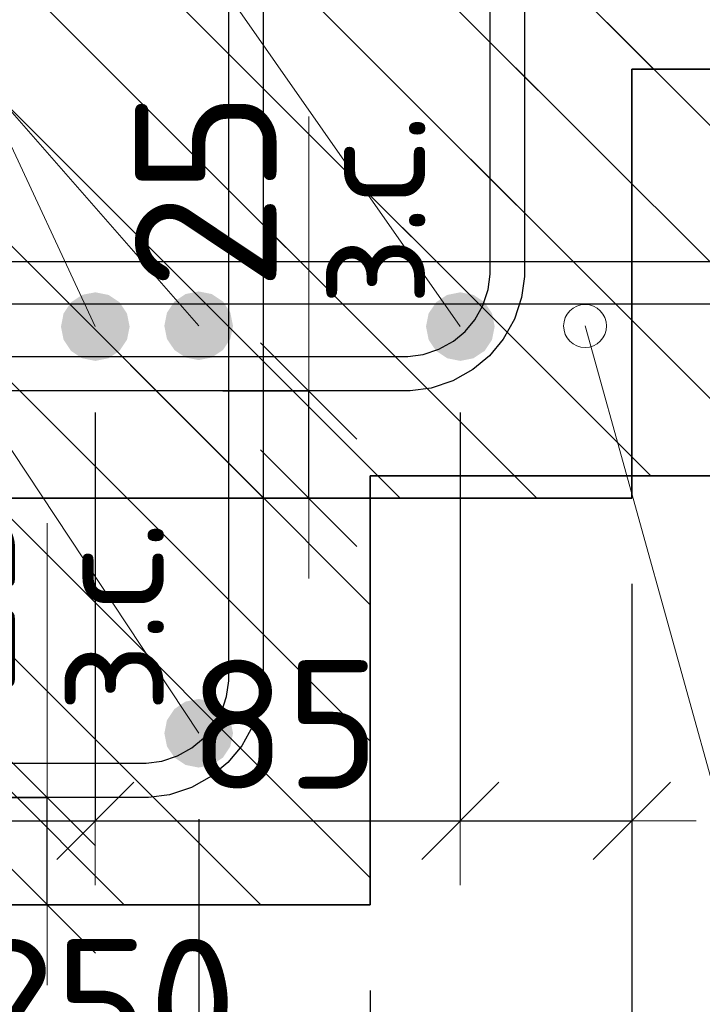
# Model space of a CAD drawing. Header units: metres. Extents: x -38 to 97, y -15 to 21.
# Tile 63 of 114: x 72.383 to 72.542, y 6.26 to 6.49. Entities that reach past the tile are written whole.
import ezdxf

# ---------------------------------------------------------------- set-up
doc = ezdxf.new("R2010")
doc.units = ezdxf.units.M
doc.header["$PDMODE"] = 65
for name, color, linetype, lineweight in [('XR$3$Арм.стержн. Хомут', 240, 'Continuous', 35), ('XR$3$Арм.стержн.горизонт. 1', 180, 'Continuous', 35), ('XR$3$Размерная линия (1)', 7, 'Continuous', 13), ('XR$3$Размерная линия_ общее', 7, 'Continuous', 13), ('XR$5$Арм. стержнями нижней зоны', 180, 'Continuous', 35), ('XR$5$Арм.стержн. Арматура края', 96, 'Continuous', 35), ('XR$5$Арм.стержн. Хомут', 240, 'Continuous', 35), ('XR$5$Арм.стержн.горизонт. 1', 180, 'Continuous', 35), ('XR$5$ВК__отв в полу 1-2 эт', 220, 'Continuous', 25), ('XR$5$Размерная линия (1)', 7, 'Continuous', 13), ('XR$5$Размерная линия_ общее', 7, 'Continuous', 13)]:
    doc.layers.add(name, color=color, linetype=linetype, lineweight=lineweight)
doc.styles.add('ISOCPEUR', font='txt')
doc.dimstyles.new('DIMSTYLE_11', dxfattribs={"dimtxt": 0.033, "dimasz": 0.0375, "dimexe": 0, "dimexo": 0, "dimgap": 0.0165, "dimtad": 2, "dimdec": 0, "dimlfac": 1000, "dimrnd": 1, "dimzin": 12, "dimdsep": 46, "dimtxsty": 'ISOCPEUR', "dimblk1": 'ALL_ML_STRICH', "dimblk2": 'ALL_ML_STRICH', "dimsah": 1, "dimcen": 0, "dimclrd": 7, "dimclre": 256, "dimclrt": 7, "dimadec": 0, "dimazin": 0, "dimtfac": 1, "dimtdec": 0, "dimtix": 1, "dimtmove": 2, "dimatfit": 3, "dimfxl": 0, "dimtvp": 1.2, "dimtzin": 0, "dimlwd": 0, "dimlwe": -3, "dimarcsym": 0})
doc.dimstyles.new('DIMSTYLE_12', dxfattribs={"dimtxt": 0.03, "dimasz": 0.03, "dimexe": 0, "dimexo": 0, "dimgap": 0.015, "dimtad": 2, "dimdec": 0, "dimlfac": 1000, "dimrnd": 1, "dimzin": 12, "dimdsep": 46, "dimtxsty": 'ISOCPEUR', "dimblk1": 'ALL_ML_STRICH', "dimblk2": 'ALL_ML_STRICH', "dimsah": 1, "dimcen": 0, "dimclrd": 7, "dimclre": 256, "dimclrt": 7, "dimadec": 0, "dimazin": 0, "dimtfac": 1, "dimtdec": 0, "dimtix": 1, "dimtmove": 2, "dimatfit": 3, "dimfxl": 0, "dimtzin": 0, "dimlwd": 0, "dimlwe": -3, "dimarcsym": 0})
doc.dimstyles.new('DIMSTYLE_14', dxfattribs={"dimtxt": 0.03, "dimasz": 0.03, "dimexe": 0, "dimexo": 0, "dimgap": 0.015, "dimtad": 2, "dimdec": 0, "dimlfac": 1000, "dimrnd": 1, "dimzin": 12, "dimdsep": 46, "dimtxsty": 'ISOCPEUR', "dimblk1": 'ALL_ML_STRICH', "dimblk2": 'ALL_ML_STRICH', "dimsah": 1, "dimcen": 0, "dimclrd": 7, "dimclre": 256, "dimclrt": 7, "dimadec": 0, "dimazin": 0, "dimtfac": 1, "dimtdec": 0, "dimtix": 1, "dimtmove": 2, "dimatfit": 3, "dimfxl": 0, "dimtvp": 1.2, "dimtzin": 0, "dimlwd": 0, "dimlwe": -3, "dimarcsym": 0})
pattern_1 = [(135, (0, 0), (-0.031819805, -0.031819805), [0.4, -0.05, 0, -0.05]), (135, (-0.01591, -0.01591), (-0.031819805, -0.031819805), [0.8, -0.1, 0.1, -0.1])]

# ---------------------------------------------------------------- blocks, each defined once
blk = doc.blocks.new('ALL_ML_STRICH')
at = {"color": 0, "linetype": 'ByBlock', "lineweight": -2}
for p, q in [((0, -0.5), (0, 0.5)), ((-0.3, -0.3), (0.3, 0.3)), ((-1, 0), (0.5, 0))]:
    blk.add_line(p, q, dxfattribs=at)
blk = doc.blocks.new('*D70')
at = {"layer": 'DEFPOINTS', "color": 7, "linetype": 'Continuous', "lineweight": 13, "transparency": 33554687}
for p in [(72.40997, 6.40326), (72.41497, 6.37826), (72.44996, 6.37826)]:
    blk.add_point(p, dxfattribs=at)
at = {"layer": 'XR$3$Размерная линия_ общее', "color": 253, "linetype": 'Continuous', "lineweight": -2, "true_color": 0xa0a0a0, "transparency": 33554687}
for p, q in [((72.42997, 6.40326), (72.44996, 6.40326)), ((72.43497, 6.37826), (72.44996, 6.37826))]:
    blk.add_line(p, q, dxfattribs=at)
at = {"layer": 'XR$3$Размерная линия_ общее', "color": 7, "linetype": 'Continuous', "lineweight": -2, "transparency": 33554687}
blk.add_line((72.44996, 6.37826), (72.44996, 6.40326), dxfattribs=at)
at = {"layer": 'XR$3$Размерная линия_ общее', "color": 7, "linetype": 'Continuous', "lineweight": 13, "transparency": 33554687, "xscale": 0.0375, "yscale": 0.0375, "zscale": 0.0375}
for p, rotation in [((72.44996, 6.40326), 90), ((72.44996, 6.37826), 270)]:
    blk.add_blockref('ALL_ML_STRICH', p, dxfattribs=dict(at, rotation=rotation))
at = {"layer": 'XR$3$Размерная линия_ общее', "color": 7, "linetype": 'Continuous', "lineweight": 13, "transparency": 33554687, "insert": (72.45016, 6.42304), "char_height": 0.027, "width": 0.00135, "attachment_point": 1, "rotation": 90, "line_spacing_factor": 0.60241, "style": 'ISOCPEUR'}
blk.add_mtext('з.с.', dxfattribs=at)
at = {"layer": 'XR$3$Размерная линия_ общее', "color": 7, "linetype": 'Continuous', "lineweight": 13, "transparency": 33554687, "insert": (72.42596, 6.44998), "char_height": 0.033, "width": 0.066, "attachment_point": 5, "rotation": 90, "style": 'ISOCPEUR'}
blk.add_mtext('\\A1;{25}', dxfattribs=at)
blk = doc.blocks.new('*D71')
at = {"layer": 'DEFPOINTS', "color": 7, "linetype": 'Continuous', "lineweight": 13, "transparency": 33554687}
for p in [(72.2753, 6.37826), (72.52526, 6.37826), (72.2753, 6.23802)]:
    blk.add_point(p, dxfattribs=at)
at = {"layer": 'XR$3$Размерная линия (1)', "color": 9, "linetype": 'Continuous', "lineweight": -2, "true_color": 0xc7c7c7, "transparency": 33554687}
for p, q in [((72.2753, 6.35826), (72.2753, 6.23802)), ((72.52526, 6.35826), (72.52526, 6.23802))]:
    blk.add_line(p, q, dxfattribs=at)
at = {"layer": 'XR$3$Размерная линия (1)', "color": 7, "linetype": 'Continuous', "lineweight": -2, "transparency": 33554687}
blk.add_line((72.2753, 6.23802), (72.52526, 6.23802), dxfattribs=at)
at = {"layer": 'XR$3$Размерная линия (1)', "color": 7, "linetype": 'Continuous', "lineweight": 13, "transparency": 33554687, "xscale": 0.03, "yscale": 0.03, "zscale": 0.03, "rotation": 180}
blk.add_blockref('ALL_ML_STRICH', (72.2753, 6.23802), dxfattribs=at)
at = {"layer": 'XR$3$Размерная линия (1)', "color": 7, "linetype": 'Continuous', "lineweight": 13, "transparency": 33554687, "xscale": 0.03, "yscale": 0.03, "zscale": 0.03}
blk.add_blockref('ALL_ML_STRICH', (72.52526, 6.23802), dxfattribs=at)
at = {"layer": 'XR$3$Размерная линия (1)', "color": 7, "linetype": 'Continuous', "lineweight": 13, "transparency": 33554687, "insert": (72.40178, 6.26052), "char_height": 0.03, "width": 0.09, "attachment_point": 5, "style": 'ISOCPEUR'}
blk.add_mtext('\\A1;{250}', dxfattribs=at)
blk = doc.blocks.new('*D74')
at = {"layer": 'DEFPOINTS', "color": 7, "linetype": 'Continuous', "lineweight": 13, "transparency": 33554687}
for p in [(72.31523, 6.41826), (72.40023, 6.41826), (72.31523, 6.30302)]:
    blk.add_point(p, dxfattribs=at)
at = {"layer": 'XR$3$Размерная линия (1)', "color": 9, "linetype": 'Continuous', "lineweight": -2, "true_color": 0xc7c7c7, "transparency": 33554687}
for p, q in [((72.31523, 6.39826), (72.31523, 6.30302)), ((72.40023, 6.39826), (72.40023, 6.30302))]:
    blk.add_line(p, q, dxfattribs=at)
at = {"layer": 'XR$3$Размерная линия (1)', "color": 7, "linetype": 'Continuous', "lineweight": -2, "transparency": 33554687}
blk.add_line((72.31523, 6.30302), (72.40023, 6.30302), dxfattribs=at)
at = {"layer": 'XR$3$Размерная линия (1)', "color": 7, "linetype": 'Continuous', "lineweight": 13, "transparency": 33554687, "xscale": 0.03, "yscale": 0.03, "zscale": 0.03, "rotation": 180}
blk.add_blockref('ALL_ML_STRICH', (72.31523, 6.30302), dxfattribs=at)
at = {"layer": 'XR$3$Размерная линия (1)', "color": 7, "linetype": 'Continuous', "lineweight": 13, "transparency": 33554687, "xscale": 0.03, "yscale": 0.03, "zscale": 0.03}
blk.add_blockref('ALL_ML_STRICH', (72.40023, 6.30302), dxfattribs=at)
at = {"layer": 'XR$3$Размерная линия (1)', "color": 7, "linetype": 'Continuous', "lineweight": 13, "transparency": 33554687, "insert": (72.35923, 6.32552), "char_height": 0.03, "width": 0.06, "attachment_point": 5, "style": 'ISOCPEUR'}
blk.add_mtext('\\A1;{85}', dxfattribs=at)
blk = doc.blocks.new('*D75')
at = {"layer": 'DEFPOINTS', "color": 7, "linetype": 'Continuous', "lineweight": 13, "transparency": 33554687}
for p in [(72.40023, 6.41826), (72.4853, 6.41826), (72.40023, 6.30302)]:
    blk.add_point(p, dxfattribs=at)
at = {"layer": 'XR$3$Размерная линия (1)', "color": 9, "linetype": 'Continuous', "lineweight": -2, "true_color": 0xc7c7c7, "transparency": 33554687}
for p, q in [((72.40023, 6.39826), (72.40023, 6.30302)), ((72.4853, 6.39826), (72.4853, 6.30302))]:
    blk.add_line(p, q, dxfattribs=at)
at = {"layer": 'XR$3$Размерная линия (1)', "color": 7, "linetype": 'Continuous', "lineweight": -2, "transparency": 33554687}
blk.add_line((72.40023, 6.30302), (72.4853, 6.30302), dxfattribs=at)
at = {"layer": 'XR$3$Размерная линия (1)', "color": 7, "linetype": 'Continuous', "lineweight": 13, "transparency": 33554687, "xscale": 0.03, "yscale": 0.03, "zscale": 0.03, "rotation": 180}
blk.add_blockref('ALL_ML_STRICH', (72.40023, 6.30302), dxfattribs=at)
at = {"layer": 'XR$3$Размерная линия (1)', "color": 7, "linetype": 'Continuous', "lineweight": 13, "transparency": 33554687, "xscale": 0.03, "yscale": 0.03, "zscale": 0.03}
blk.add_blockref('ALL_ML_STRICH', (72.4853, 6.30302), dxfattribs=at)
at = {"layer": 'XR$3$Размерная линия (1)', "color": 7, "linetype": 'Continuous', "lineweight": 13, "transparency": 33554687, "insert": (72.44426, 6.32552), "char_height": 0.03, "width": 0.06, "attachment_point": 5, "style": 'ISOCPEUR'}
blk.add_mtext('\\A1;{85}', dxfattribs=at)
blk = doc.blocks.new('*D76')
at = {"layer": 'DEFPOINTS', "color": 7, "linetype": 'Continuous', "lineweight": 13, "transparency": 33554687}
for p in [(72.4853, 6.41826), (72.52526, 6.37826), (72.4853, 6.30302)]:
    blk.add_point(p, dxfattribs=at)
at = {"layer": 'XR$3$Размерная линия (1)', "color": 9, "linetype": 'Continuous', "lineweight": -2, "true_color": 0xc7c7c7, "transparency": 33554687}
for p, q in [((72.4853, 6.39826), (72.4853, 6.30302)), ((72.52526, 6.35826), (72.52526, 6.30302))]:
    blk.add_line(p, q, dxfattribs=at)
at = {"layer": 'XR$3$Размерная линия (1)', "color": 7, "linetype": 'Continuous', "lineweight": -2, "transparency": 33554687}
blk.add_line((72.4853, 6.30302), (72.52526, 6.30302), dxfattribs=at)
at = {"layer": 'XR$3$Размерная линия (1)', "color": 7, "linetype": 'Continuous', "lineweight": 13, "transparency": 33554687, "xscale": 0.03, "yscale": 0.03, "zscale": 0.03, "rotation": 180}
blk.add_blockref('ALL_ML_STRICH', (72.4853, 6.30302), dxfattribs=at)
at = {"layer": 'XR$3$Размерная линия (1)', "color": 7, "linetype": 'Continuous', "lineweight": 13, "transparency": 33554687, "xscale": 0.03, "yscale": 0.03, "zscale": 0.03}
blk.add_blockref('ALL_ML_STRICH', (72.52526, 6.30302), dxfattribs=at)
at = {"layer": 'XR$3$Размерная линия (1)', "color": 7, "linetype": 'Continuous', "lineweight": 13, "transparency": 33554687, "insert": (72.5656, 6.32522), "char_height": 0.03, "width": 0.06, "attachment_point": 5, "style": 'ISOCPEUR'}
blk.add_mtext('\\A1;{40}', dxfattribs=at)
blk = doc.blocks.new('*D393')
at = {"layer": 'DEFPOINTS', "color": 7, "linetype": 'Continuous', "lineweight": 13, "transparency": 33554687}
for p in [(72.21436, 6.28345), (72.46432, 6.28345), (72.21436, 6.14321)]:
    blk.add_point(p, dxfattribs=at)
at = {"layer": 'XR$5$Размерная линия (1)', "color": 9, "linetype": 'Continuous', "lineweight": -2, "true_color": 0xc7c7c7, "transparency": 33554687}
for p, q in [((72.21436, 6.26345), (72.21436, 6.14321)), ((72.46432, 6.26345), (72.46432, 6.14321))]:
    blk.add_line(p, q, dxfattribs=at)
at = {"layer": 'XR$5$Размерная линия (1)', "color": 7, "linetype": 'Continuous', "lineweight": -2, "transparency": 33554687}
blk.add_line((72.21436, 6.14321), (72.46432, 6.14321), dxfattribs=at)
at = {"layer": 'XR$5$Размерная линия (1)', "color": 7, "linetype": 'Continuous', "lineweight": 13, "transparency": 33554687, "xscale": 0.03, "yscale": 0.03, "zscale": 0.03, "rotation": 180}
blk.add_blockref('ALL_ML_STRICH', (72.21436, 6.14321), dxfattribs=at)
at = {"layer": 'XR$5$Размерная линия (1)', "color": 7, "linetype": 'Continuous', "lineweight": 13, "transparency": 33554687, "xscale": 0.03, "yscale": 0.03, "zscale": 0.03}
blk.add_blockref('ALL_ML_STRICH', (72.46432, 6.14321), dxfattribs=at)
at = {"layer": 'XR$5$Размерная линия (1)', "color": 7, "linetype": 'Continuous', "lineweight": 13, "transparency": 33554687, "insert": (72.34084, 6.16571), "char_height": 0.03, "width": 0.09, "attachment_point": 5, "style": 'ISOCPEUR'}
blk.add_mtext('\\A1;{250}', dxfattribs=at)
blk = doc.blocks.new('*D396')
at = {"layer": 'DEFPOINTS', "color": 7, "linetype": 'Continuous', "lineweight": 13, "transparency": 33554687}
for p in [(72.33928, 6.32345), (72.42436, 6.32345), (72.33928, 6.20821)]:
    blk.add_point(p, dxfattribs=at)
at = {"layer": 'XR$5$Размерная линия (1)', "color": 9, "linetype": 'Continuous', "lineweight": -2, "true_color": 0xc7c7c7, "transparency": 33554687}
for p, q in [((72.33928, 6.30345), (72.33928, 6.20821)), ((72.42436, 6.30345), (72.42436, 6.20821))]:
    blk.add_line(p, q, dxfattribs=at)
at = {"layer": 'XR$5$Размерная линия (1)', "color": 7, "linetype": 'Continuous', "lineweight": -2, "transparency": 33554687}
blk.add_line((72.33928, 6.20821), (72.42436, 6.20821), dxfattribs=at)
at = {"layer": 'XR$5$Размерная линия (1)', "color": 7, "linetype": 'Continuous', "lineweight": 13, "transparency": 33554687, "xscale": 0.03, "yscale": 0.03, "zscale": 0.03, "rotation": 180}
blk.add_blockref('ALL_ML_STRICH', (72.33928, 6.20821), dxfattribs=at)
at = {"layer": 'XR$5$Размерная линия (1)', "color": 7, "linetype": 'Continuous', "lineweight": 13, "transparency": 33554687, "xscale": 0.03, "yscale": 0.03, "zscale": 0.03}
blk.add_blockref('ALL_ML_STRICH', (72.42436, 6.20821), dxfattribs=at)
at = {"layer": 'XR$5$Размерная линия (1)', "color": 7, "linetype": 'Continuous', "lineweight": 13, "transparency": 33554687, "insert": (72.38332, 6.23071), "char_height": 0.03, "width": 0.06, "attachment_point": 5, "style": 'ISOCPEUR'}
blk.add_mtext('\\A1;{85}', dxfattribs=at)
blk = doc.blocks.new('*D397')
at = {"layer": 'DEFPOINTS', "color": 7, "linetype": 'Continuous', "lineweight": 13, "transparency": 33554687}
for p in [(72.42436, 6.32345), (72.46432, 6.28345), (72.42436, 6.20821)]:
    blk.add_point(p, dxfattribs=at)
at = {"layer": 'XR$5$Размерная линия (1)', "color": 9, "linetype": 'Continuous', "lineweight": -2, "true_color": 0xc7c7c7, "transparency": 33554687}
for p, q in [((72.42436, 6.30345), (72.42436, 6.20821)), ((72.46432, 6.26345), (72.46432, 6.20821))]:
    blk.add_line(p, q, dxfattribs=at)
at = {"layer": 'XR$5$Размерная линия (1)', "color": 7, "linetype": 'Continuous', "lineweight": -2, "transparency": 33554687}
blk.add_line((72.42436, 6.20821), (72.46432, 6.20821), dxfattribs=at)
at = {"layer": 'XR$5$Размерная линия (1)', "color": 7, "linetype": 'Continuous', "lineweight": 13, "transparency": 33554687, "xscale": 0.03, "yscale": 0.03, "zscale": 0.03, "rotation": 180}
blk.add_blockref('ALL_ML_STRICH', (72.42436, 6.20821), dxfattribs=at)
at = {"layer": 'XR$5$Размерная линия (1)', "color": 7, "linetype": 'Continuous', "lineweight": 13, "transparency": 33554687, "xscale": 0.03, "yscale": 0.03, "zscale": 0.03}
blk.add_blockref('ALL_ML_STRICH', (72.46432, 6.20821), dxfattribs=at)
at = {"layer": 'XR$5$Размерная линия (1)', "color": 7, "linetype": 'Continuous', "lineweight": 13, "transparency": 33554687, "insert": (72.50466, 6.23041), "char_height": 0.03, "width": 0.06, "attachment_point": 5, "style": 'ISOCPEUR'}
blk.add_mtext('\\A1;{40}', dxfattribs=at)
blk = doc.blocks.new('*D399')
at = {"layer": 'DEFPOINTS', "color": 7, "linetype": 'Continuous', "lineweight": 13, "transparency": 33554687}
for p in [(72.34903, 6.30845), (72.35403, 6.28345), (72.38901, 6.28345)]:
    blk.add_point(p, dxfattribs=at)
at = {"layer": 'XR$5$Размерная линия_ общее', "color": 253, "linetype": 'Continuous', "lineweight": -2, "true_color": 0xa0a0a0, "transparency": 33554687}
for p, q in [((72.36903, 6.30845), (72.38901, 6.30845)), ((72.37403, 6.28345), (72.38901, 6.28345))]:
    blk.add_line(p, q, dxfattribs=at)
at = {"layer": 'XR$5$Размерная линия_ общее', "color": 7, "linetype": 'Continuous', "lineweight": -2, "transparency": 33554687}
blk.add_line((72.38901, 6.28345), (72.38901, 6.30845), dxfattribs=at)
at = {"layer": 'XR$5$Размерная линия_ общее', "color": 7, "linetype": 'Continuous', "lineweight": 13, "transparency": 33554687, "xscale": 0.0375, "yscale": 0.0375, "zscale": 0.0375}
for p, rotation in [((72.38901, 6.30845), 90), ((72.38901, 6.28345), 270)]:
    blk.add_blockref('ALL_ML_STRICH', p, dxfattribs=dict(at, rotation=rotation))
at = {"layer": 'XR$5$Размерная линия_ общее', "color": 7, "linetype": 'Continuous', "lineweight": 13, "transparency": 33554687, "insert": (72.38922, 6.32822), "char_height": 0.027, "width": 0.00135, "attachment_point": 1, "rotation": 90, "line_spacing_factor": 0.60241, "style": 'ISOCPEUR'}
blk.add_mtext('з.с.', dxfattribs=at)
at = {"layer": 'XR$5$Размерная линия_ общее', "color": 7, "linetype": 'Continuous', "lineweight": 13, "transparency": 33554687, "insert": (72.36501, 6.35517), "char_height": 0.033, "width": 0.066, "attachment_point": 5, "rotation": 90, "style": 'ISOCPEUR'}
blk.add_mtext('\\A1;{25}', dxfattribs=at)

msp = doc.modelspace()

# ---------------------------------------------------------------- hatches: boundary and pattern name
at = {"linetype": 'Continuous', "lineweight": 25, "transparency": 33554687}
h = msp.add_hatch(dxfattribs=at)
h.set_pattern_fill('__________540', scale=0.015, style=0, pattern_type=2)
h.set_pattern_definition(pattern_1)
h.paths.add_polyline_path([(72.52526, 6.67826), (72.27526, 6.67826), (72.27526, 6.37826), (72.52526, 6.37826)], flags=0)
h = msp.add_hatch(dxfattribs=at)
h.set_pattern_fill('__________540', scale=0.015, style=0, pattern_type=2)
h.set_pattern_definition(pattern_1)
h.paths.add_polyline_path([(72.52526, 6.67826), (72.52526, 6.47826), (72.65723, 6.47826), (72.65723, 6.67826)], flags=0)
at = {"linetype": 'Continuous', "lineweight": 13, "transparency": 33554687}
h = msp.add_hatch(dxfattribs=at)
h.set_pattern_fill('__________540', scale=0.015, style=0, pattern_type=2)
h.set_pattern_definition(pattern_1)
h.paths.add_polyline_path([(72.21432, 6.58345), (72.21432, 6.38345), (72.62859, 6.38345), (72.62859, 6.58345)], flags=0)
at = {"linetype": 'Continuous', "lineweight": 25, "transparency": 33554687}
h = msp.add_hatch(dxfattribs=at)
h.set_pattern_fill('__________540', scale=0.015, style=0, pattern_type=2)
h.set_pattern_definition(pattern_1)
h.paths.add_polyline_path([(72.46432, 6.38345), (72.21432, 6.38345), (72.21432, 6.28345), (72.46432, 6.28345)], flags=0)
at = {"layer": 'XR$3$Арм.стержн.горизонт. 1', "linetype": 'Continuous', "lineweight": 50, "transparency": 33554687}
for points in [[(72.40823, 6.41826), (72.40762, 6.42132), (72.40588, 6.42392), (72.40329, 6.42565), (72.40023, 6.42626), (72.39716, 6.42565), (72.39457, 6.42392), (72.39283, 6.42132), (72.39223, 6.41826), (72.39283, 6.4152), (72.39457, 6.4126), (72.39716, 6.41087), (72.40023, 6.41026), (72.40329, 6.41087), (72.40588, 6.4126), (72.40762, 6.4152)], [(72.4933, 6.41826), (72.49269, 6.42132), (72.49096, 6.42392), (72.48836, 6.42565), (72.4853, 6.42626), (72.48224, 6.42565), (72.47965, 6.42392), (72.47791, 6.42132), (72.4773, 6.41826), (72.47791, 6.4152), (72.47965, 6.4126), (72.48224, 6.41087), (72.4853, 6.41026), (72.48836, 6.41087), (72.49096, 6.4126), (72.49269, 6.4152)]]:
    msp.add_hatch(color=7, dxfattribs=at).paths.add_polyline_path(points)
at = {"layer": 'XR$5$Арм.стержн.горизонт. 1', "linetype": 'Continuous', "lineweight": 50, "transparency": 33554687}
for points in [[(72.43232, 6.41845), (72.43171, 6.42151), (72.42998, 6.42411), (72.42738, 6.42584), (72.42432, 6.42645), (72.42126, 6.42584), (72.41867, 6.42411), (72.41693, 6.42151), (72.41632, 6.41845), (72.41693, 6.41539), (72.41867, 6.41279), (72.42126, 6.41106), (72.42432, 6.41045), (72.42738, 6.41106), (72.42998, 6.41279), (72.43171, 6.41539)], [(72.43232, 6.32345), (72.43171, 6.32651), (72.42998, 6.32911), (72.42738, 6.33084), (72.42432, 6.33145), (72.42126, 6.33084), (72.41867, 6.32911), (72.41693, 6.32651), (72.41632, 6.32345), (72.41693, 6.32039), (72.41867, 6.31779), (72.42126, 6.31606), (72.42432, 6.31545), (72.42738, 6.31606), (72.42998, 6.31779), (72.43171, 6.32039)]]:
    msp.add_hatch(color=7, dxfattribs=at).paths.add_polyline_path(points)

# ---------------------------------------------------------------- linework, layer by layer
at = {"color": 7, "linetype": 'Continuous', "lineweight": 35, "transparency": 33554687}
for p, q in [((72.52526, 6.47826), (72.65723, 6.47826)), ((72.52526, 6.37826), (72.52526, 6.47826)), ((72.46432, 6.28345), (72.46432, 6.38345)), ((72.46432, 6.38345), (72.62859, 6.38345)), ((72.27526, 6.37826), (72.52526, 6.37826)), ((72.21432, 6.28345), (72.46432, 6.28345))]:
    msp.add_line(p, q, dxfattribs=at)
at = {"color": 7, "linetype": 'Continuous', "lineweight": 13, "transparency": 33554687}
for p, q in [((72.44996, 6.40326), (72.44996, 6.46726)), ((72.38901, 6.30845), (72.38901, 6.37245))]:
    msp.add_line(p, q, dxfattribs=at)
msp.add_circle((72.51436, 6.4184), 0.005, dxfattribs=at)
at = {"layer": 'XR$3$Арм.стержн. Хомут', "color": 40, "linetype": 'Continuous', "lineweight": 25, "transparency": 33554687}
for points in [[(72.50026, 6.62258), (72.50026, 6.42994), (72.49959, 6.42506), (72.49791, 6.41998), (72.49529, 6.4153), (72.49207, 6.41145), (72.48822, 6.40823), (72.48355, 6.40561), (72.47847, 6.40394), (72.47359, 6.40326), (72.3269, 6.40326)], [(72.50026, 6.62258), (72.50026, 6.42994), (72.49959, 6.42506), (72.49791, 6.41998), (72.49529, 6.4153), (72.49207, 6.41145), (72.48822, 6.40823), (72.48355, 6.40561), (72.47847, 6.40394), (72.47359, 6.40326), (72.3269, 6.40326)], [(72.32746, 6.41126), (72.47303, 6.41126), (72.47665, 6.41176), (72.48031, 6.41297), (72.48367, 6.41485), (72.4864, 6.41713), (72.48868, 6.41986), (72.49055, 6.42321), (72.49176, 6.42687), (72.49226, 6.43049), (72.49226, 6.62203)], [(72.32746, 6.41126), (72.47303, 6.41126), (72.47665, 6.41176), (72.48031, 6.41297), (72.48367, 6.41485), (72.4864, 6.41713), (72.48868, 6.41986), (72.49055, 6.42321), (72.49176, 6.42687), (72.49226, 6.43049), (72.49226, 6.62203)]]:
    msp.add_lwpolyline(points, dxfattribs=at)
at = {"layer": 'XR$3$Арм.стержн.горизонт. 1', "color": 7, "linetype": 'Continuous', "lineweight": 13, "transparency": 33554687}
for q in [(72.4853, 6.41826), (72.40023, 6.41826)]:
    msp.add_line((72.23031, 6.78305), q, dxfattribs=at)
at = {"layer": 'XR$5$Арм. стержнями нижней зоны', "color": 4, "linetype": 'Continuous', "lineweight": 25, "transparency": 33554687}
msp.add_lwpolyline([(72.23932, 6.43345), (72.63359, 6.43345), (72.63359, 6.42345), (72.23932, 6.42345), (72.23932, 6.43345)], dxfattribs=at)
msp.add_lwpolyline([(72.23932, 6.43345), (72.63359, 6.43345), (72.63359, 6.42345), (72.23932, 6.42345), (72.23932, 6.43345)], dxfattribs=at)
at = {"layer": 'XR$5$Арм.стержн. Арматура края', "color": 4, "linetype": 'Continuous', "lineweight": 25, "transparency": 33554687}
for points in [[(72.63359, 6.42345), (72.26789, 6.42345), (72.26267, 6.42417), (72.25723, 6.42597), (72.25222, 6.42877), (72.2481, 6.43222), (72.24465, 6.43635), (72.24184, 6.44136), (72.24005, 6.4468), (72.23932, 6.45201), (72.23932, 6.52888), (72.24005, 6.5341), (72.24184, 6.53954), (72.24465, 6.54455), (72.2481, 6.54868), (72.25222, 6.55212), (72.25723, 6.55493), (72.26267, 6.55672), (72.26789, 6.55745), (72.63359, 6.55745)], [(72.63359, 6.42345), (72.26789, 6.42345), (72.26267, 6.42417), (72.25723, 6.42597), (72.25222, 6.42877), (72.2481, 6.43222), (72.24465, 6.43635), (72.24184, 6.44136), (72.24005, 6.4468), (72.23932, 6.45201), (72.23932, 6.52888), (72.24005, 6.5341), (72.24184, 6.53954), (72.24465, 6.54455), (72.2481, 6.54868), (72.25222, 6.55212), (72.25723, 6.55493), (72.26267, 6.55672), (72.26789, 6.55745), (72.63359, 6.55745)], [(72.63359, 6.54745), (72.26858, 6.54745), (72.26494, 6.54694), (72.26128, 6.54573), (72.25792, 6.54385), (72.25519, 6.54158), (72.25292, 6.53885), (72.25104, 6.53549), (72.24983, 6.53183), (72.24932, 6.52819), (72.24932, 6.45271), (72.24983, 6.44907), (72.25104, 6.4454), (72.25292, 6.44205), (72.25519, 6.43932), (72.25792, 6.43704), (72.26128, 6.43516), (72.26494, 6.43395), (72.26858, 6.43345), (72.63359, 6.43345)], [(72.63359, 6.54745), (72.26858, 6.54745), (72.26494, 6.54694), (72.26128, 6.54573), (72.25792, 6.54385), (72.25519, 6.54158), (72.25292, 6.53885), (72.25104, 6.53549), (72.24983, 6.53183), (72.24932, 6.52819), (72.24932, 6.45271), (72.24983, 6.44907), (72.25104, 6.4454), (72.25292, 6.44205), (72.25519, 6.43932), (72.25792, 6.43704), (72.26128, 6.43516), (72.26494, 6.43395), (72.26858, 6.43345), (72.63359, 6.43345)]]:
    msp.add_lwpolyline(points, dxfattribs=at)
at = {"layer": 'XR$5$Арм.стержн. Хомут', "color": 40, "linetype": 'Continuous', "lineweight": 25, "transparency": 33554687}
for points in [[(72.43932, 6.52777), (72.43932, 6.33513), (72.43864, 6.33025), (72.43697, 6.32517), (72.43435, 6.32049), (72.43113, 6.31664), (72.42728, 6.31342), (72.42261, 6.3108), (72.41753, 6.30913), (72.41265, 6.30845), (72.26596, 6.30845)], [(72.43932, 6.52777), (72.43932, 6.33513), (72.43864, 6.33025), (72.43697, 6.32517), (72.43435, 6.32049), (72.43113, 6.31664), (72.42728, 6.31342), (72.42261, 6.3108), (72.41753, 6.30913), (72.41265, 6.30845), (72.26596, 6.30845)], [(72.26652, 6.31645), (72.41209, 6.31645), (72.41571, 6.31695), (72.41937, 6.31816), (72.42272, 6.32004), (72.42545, 6.32232), (72.42773, 6.32505), (72.42961, 6.3284), (72.43082, 6.33206), (72.43132, 6.33568), (72.43132, 6.52722)], [(72.26652, 6.31645), (72.41209, 6.31645), (72.41571, 6.31695), (72.41937, 6.31816), (72.42272, 6.32004), (72.42545, 6.32232), (72.42773, 6.32505), (72.42961, 6.3284), (72.43082, 6.33206), (72.43132, 6.33568), (72.43132, 6.52722)]]:
    msp.add_lwpolyline(points, dxfattribs=at)
at = {"layer": 'XR$5$Арм.стержн.горизонт. 1', "color": 7, "linetype": 'Continuous', "lineweight": 13, "transparency": 33554687}
for q in [(72.42432, 6.32345), (72.42432, 6.41845)]:
    msp.add_line((72.1672, 6.71235), q, dxfattribs=at)
at = {"layer": 'XR$5$ВК__отв в полу 1-2 эт', "color": 7, "linetype": 'Continuous', "lineweight": 13, "transparency": 33554687}
msp.add_line((72.51436, 6.4184), (72.57382, 6.20447), dxfattribs=at)

# ---------------------------------------------------------------- dimensions: what is measured, and where the dimension line sits
at = {"layer": 'XR$3$Размерная линия (1)', "color": 7, "linetype": 'Continuous', "lineweight": 13, "transparency": 33554687}
for base, p1, p2, dimstyle, picture, middle in [((72.40023, 6.30302), (72.31523, 6.39826), (72.40023, 6.39826), 'DIMSTYLE_12', '*D74', (72.35923, 6.32552)), ((72.4853, 6.30302), (72.40023, 6.39826), (72.4853, 6.39826), 'DIMSTYLE_12', '*D75', (72.44426, 6.32552)), ((72.52526, 6.30302), (72.4853, 6.39826), (72.52526, 6.35826), 'DIMSTYLE_14', '*D76', (72.5656, 6.32522)), ((72.52526, 6.23802), (72.2753, 6.35826), (72.52526, 6.35826), 'DIMSTYLE_12', '*D71', (72.40178, 6.26052))]:
    dim = msp.add_linear_dim(base=base, p1=p1, p2=p2, dimstyle=dimstyle, override={"dimpost": '<>', "dimclrd": 7, "dimclre": 9, "dimclrt": 7, "dimlwd": 0, "dimlwe": 65533}, dxfattribs=at)
    dim.commit()
    dim.dimension.update_dxf_attribs({"geometry": picture, "text_midpoint": middle, "dimtype": 160})
at = {"layer": 'XR$3$Размерная линия_ общее', "color": 7, "linetype": 'Continuous', "lineweight": 13, "transparency": 33554687}
dim = msp.add_linear_dim(base=(72.44996, 6.40326), p1=(72.43497, 6.37826), p2=(72.42997, 6.40326), angle=90, text='<>\\Xз.с.', dimstyle='DIMSTYLE_11', override={"dimpost": '<>', "dimclrd": 7, "dimclre": 253, "dimclrt": 7, "dimlwd": 0, "dimlwe": 65533}, dxfattribs=at)
dim.commit()
dim.dimension.update_dxf_attribs({"geometry": '*D70', "text_midpoint": (72.42596, 6.44998), "dimtype": 160})
at = {"layer": 'XR$5$Размерная линия (1)', "color": 7, "linetype": 'Continuous', "lineweight": 13, "transparency": 33554687}
for base, p1, p2, dimstyle, picture, middle in [((72.42436, 6.20821), (72.33928, 6.30345), (72.42436, 6.30345), 'DIMSTYLE_12', '*D396', (72.38332, 6.23071)), ((72.46432, 6.20821), (72.42436, 6.30345), (72.46432, 6.26345), 'DIMSTYLE_14', '*D397', (72.50466, 6.23041)), ((72.46432, 6.14321), (72.21436, 6.26345), (72.46432, 6.26345), 'DIMSTYLE_12', '*D393', (72.34084, 6.16571))]:
    dim = msp.add_linear_dim(base=base, p1=p1, p2=p2, dimstyle=dimstyle, override={"dimpost": '<>', "dimclrd": 7, "dimclre": 9, "dimclrt": 7, "dimlwd": 0, "dimlwe": 65533}, dxfattribs=at)
    dim.commit()
    dim.dimension.update_dxf_attribs({"geometry": picture, "text_midpoint": middle, "dimtype": 160})
at = {"layer": 'XR$5$Размерная линия_ общее', "color": 7, "linetype": 'Continuous', "lineweight": 13, "transparency": 33554687}
dim = msp.add_linear_dim(base=(72.38901, 6.30845), p1=(72.37403, 6.28345), p2=(72.36903, 6.30845), angle=90, text='<>\\Xз.с.', dimstyle='DIMSTYLE_11', override={"dimpost": '<>', "dimclrd": 7, "dimclre": 253, "dimclrt": 7, "dimlwd": 0, "dimlwe": 65533}, dxfattribs=at)
dim.commit()
dim.dimension.update_dxf_attribs({"geometry": '*D399', "text_midpoint": (72.36501, 6.35517), "dimtype": 160})

doc.saveas('drawing.dxf')
